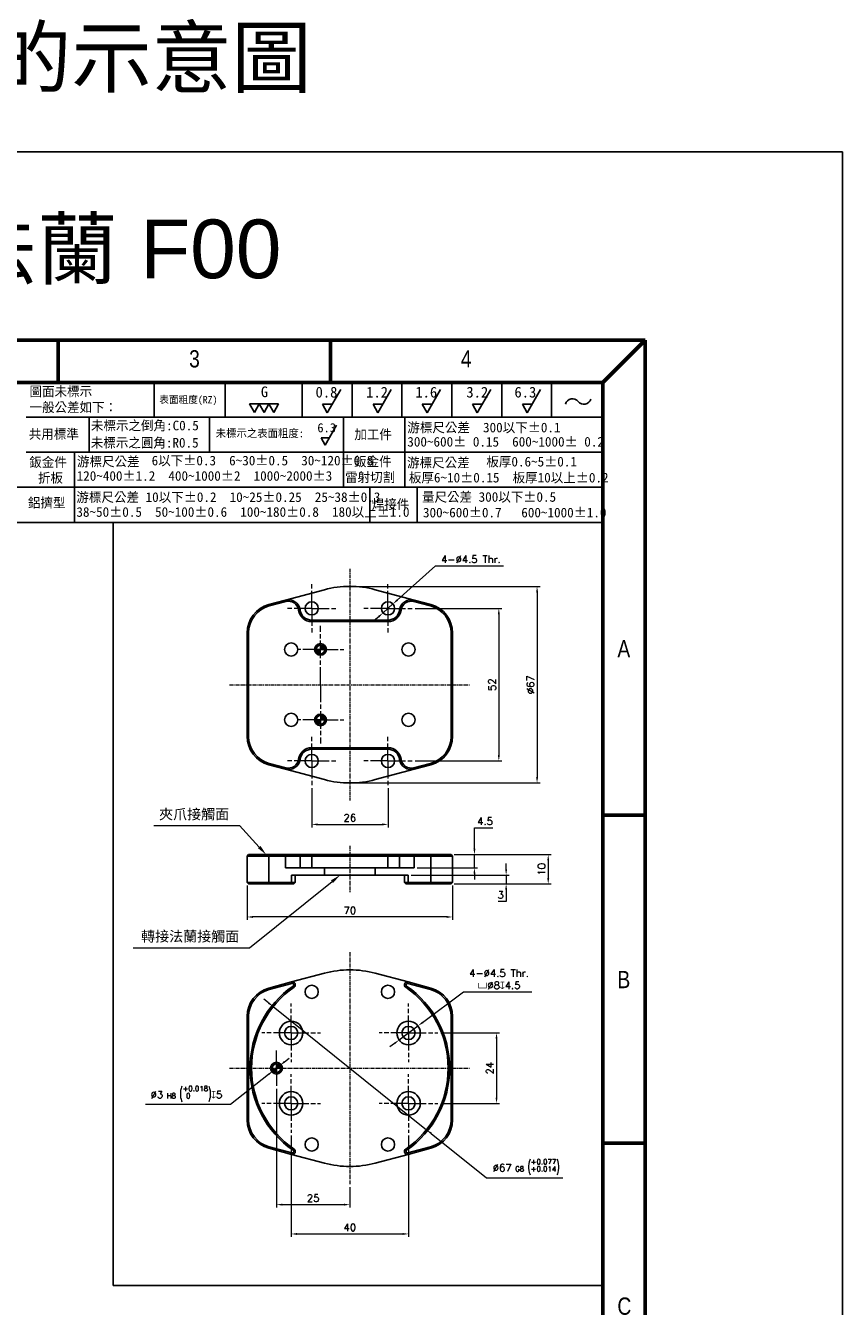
# Model space of a CAD drawing. Header units: inches. Extents: x 0 to 5655, y -2263 to 1330.
# Tile 200 of 231: x 4275 to 4553, y 120 to 556. Entities that reach past the tile are written whole.
import ezdxf
from ezdxf.enums import TextEntityAlignment as Align

# ---------------------------------------------------------------- set-up
doc = ezdxf.new("R2010")
doc.units = ezdxf.units.IN
doc.header["$MEASUREMENT"] = 0
for name, pattern in [('AM_ISO08W050x2', [9, 6, -0.75, 1.5, -0.75]), ('CENTER', [2, 1.25, -0.25, 0.25, -0.25]), ('SLD-實線', [0])]:
    doc.linetypes.add(name, pattern=pattern)
for name, color, linetype, lineweight in [('AM_5', 3, 'Continuous', 15), ('AM_7', 4, 'CENTER', 15), ('可見 (ISO)', 7, 'Continuous', 25), ('窄部可見 (ISO)', 7, 'Continuous', 25)]:
    doc.layers.add(name, color=color, linetype=linetype, lineweight=lineweight)
doc.layers.add('BORDER', color=7, linetype='Continuous')
doc.layers.add('圖框', color=7, linetype='SLD-實線')
doc.styles.add('SEACAD_arial_ttf', font='arial.ttf', dxfattribs={"height": 0.2})
doc.styles.get("Standard").update_dxf_attribs({"font": 'arial.ttf'})
doc.styles.add('尺寸標註', font='romans.shx', dxfattribs={"bigfont": 'CHINESET.SHX'})
doc.styles.add('標題欄', font='txt')
doc.dimstyles.new('複本 CNS2-1$0', dxfattribs={"dimtxt": 2.5, "dimasz": 2, "dimexe": 1, "dimexo": 1, "dimgap": 1, "dimtad": 1, "dimtoh": 1, "dimdsep": 46, "dimtxsty": '尺寸標註', "dimcen": 0, "dimclrd": 2, "dimclre": 2, "dimclrt": 3, "dimadec": 0, "dimazin": 2, "dimtp": 0.1, "dimtm": 0.1, "dimtfac": 0.71, "dimtmove": 0, "dimatfit": 0, "dimfxl": 0, "dimlwd": 13, "dimlwe": 13, "dimarcsym": 0})
doc.dimstyles.new('複本 CNS2-1$3', dxfattribs={"dimtxt": 2.5, "dimasz": 2, "dimexe": 1, "dimexo": 1, "dimgap": 1, "dimtad": 1, "dimtoh": 1, "dimdsep": 46, "dimtxsty": '尺寸標註', "dimcen": 0, "dimclrd": 2, "dimclre": 2, "dimclrt": 3, "dimadec": 0, "dimazin": 2, "dimtp": 0.1, "dimtm": 0.1, "dimtfac": 0.71, "dimtmove": 0, "dimatfit": 0, "dimfxl": 0, "dimlwd": 13, "dimlwe": 13, "dimarcsym": 0})

# ---------------------------------------------------------------- blocks, each defined once
blk = doc.blocks.new('A4橫')
at = {"layer": 'BORDER', "color": 123, "linetype": 'Continuous', "lineweight": 60, "ltscale": 25.4}
for p, q in [((4924.32, 1453.75), (4731.53, 1453.75)), ((4824.32, 1453.75), (4824.32, 1446.54)), ((4870.72, 1453.75), (4870.72, 1446.54)), ((4924.32, 1453.75), (4917.11, 1446.54)), ((4924.32, 1170.89), (4924.32, 1453.75)), ((4917.11, 1446.54), (4731.53, 1446.54)), ((4917.11, 1446.54), (4917.11, 1170.89)), ((4924.32, 1372.83), (4917.11, 1372.83)), ((4924.32, 1316.96), (4917.11, 1316.96))]:
    blk.add_line(p, q, dxfattribs=at)
at = {"layer": 'BORDER', "color": 60, "linetype": 'Continuous', "ltscale": 25.4}
for p, q in [((4840.67, 1446.54), (4840.67, 1440.65)), ((4852.8, 1446.54), (4852.8, 1440.65)), ((4865.9, 1446.54), (4865.9, 1440.65)), ((4865.9, 1446.54), (4865.9, 1440.65)), ((4874.4, 1446.54), (4874.4, 1440.65)), ((4882.9, 1446.54), (4882.9, 1440.65)), ((4891.4, 1446.54), (4891.4, 1440.65)), ((4899.9, 1446.54), (4899.9, 1440.65)), ((4908.4, 1446.54), (4908.4, 1440.65)), ((4917.11, 1440.65), (4818.86, 1440.65)), ((4829.59, 1440.65), (4829.59, 1434.67)), ((4850.09, 1440.65), (4850.09, 1434.67)), ((4872.93, 1440.65), (4872.93, 1434.67)), ((4883.39, 1440.65), (4883.39, 1434.67)), ((4917.11, 1434.67), (4818.86, 1434.67)), ((4827.11, 1434.69), (4827.11, 1422.7)), ((4872.93, 1434.67), (4872.93, 1428.69)), ((4883.39, 1434.67), (4883.39, 1428.69)), ((4917.11, 1428.69), (4731.53, 1428.69)), ((4877.44, 1428.69), (4877.44, 1422.7)), ((4885.49, 1428.69), (4885.49, 1422.7)), ((4917.11, 1422.7), (4731.53, 1422.7))]:
    blk.add_line(p, q, dxfattribs=at)
at = {"layer": 'BORDER', "color": 2, "linetype": 'Continuous', "ltscale": 25.4}
for p, q in [((4872.47, 1445.36), (4870.18, 1441.39)), ((4881.09, 1445.36), (4878.8, 1441.39)), ((4889.47, 1445.36), (4887.18, 1441.39)), ((4898.02, 1445.36), (4895.73, 1441.39)), ((4906.52, 1445.36), (4904.23, 1441.39)), ((4857.76, 1441.45), (4856.93, 1442.88)), ((4856.93, 1442.88), (4858.58, 1442.88)), ((4858.58, 1442.88), (4857.76, 1441.45)), ((4859.4, 1441.45), (4858.58, 1442.88)), ((4858.58, 1442.88), (4860.23, 1442.88)), ((4860.23, 1442.88), (4859.4, 1441.45)), ((4861.05, 1441.45), (4860.23, 1442.88)), ((4860.23, 1442.88), (4861.88, 1442.88)), ((4861.88, 1442.88), (4861.05, 1441.45)), ((4870.18, 1441.39), (4869.35, 1442.82)), ((4869.35, 1442.82), (4871, 1442.82)), ((4878.8, 1441.39), (4877.97, 1442.82)), ((4877.97, 1442.82), (4879.62, 1442.82)), ((4887.18, 1441.39), (4886.35, 1442.82)), ((4886.35, 1442.82), (4888, 1442.82)), ((4895.73, 1441.39), (4894.9, 1442.82)), ((4894.9, 1442.82), (4896.55, 1442.82)), ((4904.23, 1441.39), (4903.41, 1442.82)), ((4903.41, 1442.82), (4905.06, 1442.82)), ((4871.77, 1439.25), (4869.82, 1435.87)), ((4869.82, 1435.87), (4869.12, 1437.09)), ((4869.12, 1437.09), (4870.52, 1437.09))]:
    blk.add_line(p, q, dxfattribs=at)
for centre, start, end in [((4911.95, 1442.49), 39.8056, 162.5792), ((4913.89, 1444.1), 219.8056, 342.5792)]:
    blk.add_arc(centre, 1.26, start, end, dxfattribs=at)
at = {"layer": 'BORDER', "color": 60, "linetype": 'Continuous', "ltscale": 25.4, "style": 'SEACAD_arial_ttf', "width": 0.8}
for s, p in [('3', (4846.64, 1452.04)), ('4', (4892.93, 1452.04)), ('A', (4919.6, 1402.64)), ('B', (4919.6, 1346.29)), ('C', (4919.6, 1290.65))]:
    blk.add_text(s, height=2.94, dxfattribs=at).set_placement(p, align=Align.TOP_LEFT)
at = {"layer": '圖框', "style": '標題欄'}
for s, height, p in [('圖面未標示', 1.641, (4819.45, 1445.85)), ('G', 1.82, (4858.86, 1445.86)), ('0.8', 1.824, (4868.18, 1445.8)), ('1.2', 1.824, (4876.8, 1445.8)), ('1.6', 1.824, (4885.18, 1445.8)), ('3.2', 1.824, (4893.87, 1445.8)), ('6.3', 1.824, (4902.06, 1445.8)), ('一般公差如下：', 1.641, (4819.45, 1443.14)), ('表面粗度(RZ)', 1.221, (4841.55, 1444.22)), ('未標示之倒角:C0.5', 1.6413, (4829.91, 1440.03)), ('共用標準', 1.641, (4819.33, 1438.58)), ('未標示之表面粗度:', 1.36, (4851.17, 1438.57)), ('6.3', 1.553, (4868.49, 1439.61)), ('加工件', 1.641, (4874.79, 1438.51)), ('游標尺公差  300以下%%P0.1', 1.6413, (4883.81, 1439.69)), ('未標示之圓角:R0.5', 1.6413, (4829.88, 1437.1)), ('300~600%%P 0.15  600~1000%%P 0.2', 1.6413, (4883.81, 1437.26)), ('鈑金件', 1.641, (4819.41, 1433.79)), ('游標尺公差', 1.641, (4827.54, 1433.9)), ('6以下%%P0.3  6~30%%P0.5  30~120%%P0.8', 1.6413, (4840.26, 1434.06)), ('鈑金件', 1.641, (4874.74, 1433.9)), ('游標尺公差', 1.641, (4883.77, 1433.71)), ('板厚0.6~5%%P0.1', 1.6413, (4897.28, 1433.87)), ('120~400%%P1.2  400~1000%%P2  1000~2000%%P3', 1.6413, (4827.48, 1431.44)), ('雷射切割', 1.641, (4873.21, 1431.22)), ('板厚6~10%%P0.15  板厚10以上%%P0.2', 1.6413, (4884.08, 1431.15)), ('折板', 1.641, (4820.88, 1431.11)), ('鋁擠型', 1.641, (4819.18, 1426.88)), ('游標尺公差 10以下%%P0.2  10~25%%P0.25  25~38%%P0.3', 1.6413, (4827.44, 1427.83)), ('量尺公差 300以下%%P0.5  ', 1.6413, (4886.31, 1427.86)), ('38~50%%P0.5  50~100%%P0.6  100~180%%P0.8  180以上%%P1.0', 1.6413, (4827.44, 1425.3)), ('焊接件', 1.641, (4877.74, 1426.61)), ('300~600%%P0.7   600~1000%%P1.0', 1.6413, (4886.48, 1425.2))]:
    blk.add_text(s, height=height, dxfattribs=at).set_placement(p, align=Align.TOP_LEFT)
blk = doc.blocks.new('*D682')
at = {"layer": 'AM_5', "color": 2, "lineweight": 13}
for p, q in [((4360.28, 193.96), (4360.28, 153.46)), ((4385.28, 160.46), (4385.28, 153.46)), ((4362.28, 154.46), (4383.28, 154.46))]:
    blk.add_line(p, q, dxfattribs=at)
at = {"layer": 'AM_5', "color": 2}
for points in [[(4362.28, 154.79), (4362.28, 154.12), (4360.28, 154.46)], [(4383.28, 154.79), (4383.28, 154.12), (4385.28, 154.46)]]:
    blk.add_solid(points, dxfattribs=at)
at = {"layer": 'Defpoints', "color": 0}
for p in [(4360.28, 194.96), (4385.28, 161.46), (4385.28, 154.46)]:
    blk.add_point(p, dxfattribs=at)
at = {"layer": 'AM_5', "color": 3, "insert": (4372.78, 156.71), "char_height": 2.5, "attachment_point": 5, "style": '尺寸標註'}
blk.add_mtext('25', dxfattribs=at)
blk = doc.blocks.new('*D687')
at = {"layer": 'AM_5', "color": 2, "lineweight": 13}
for p, q in [((4416.28, 212.96), (4436.25, 212.96)), ((4435.25, 210.96), (4435.25, 190.96)), ((4416.28, 188.96), (4436.25, 188.96))]:
    blk.add_line(p, q, dxfattribs=at)
at = {"layer": 'AM_5', "color": 2}
for points in [[(4434.92, 210.96), (4435.59, 210.96), (4435.25, 212.96)], [(4434.92, 190.96), (4435.59, 190.96), (4435.25, 188.96)]]:
    blk.add_solid(points, dxfattribs=at)
at = {"layer": 'Defpoints', "color": 0}
for p in [(4415.28, 212.96), (4415.28, 188.96), (4435.25, 188.96)]:
    blk.add_point(p, dxfattribs=at)
at = {"layer": 'AM_5', "color": 3, "insert": (4433, 200.96), "char_height": 2.5, "attachment_point": 5, "rotation": 90, "style": '尺寸標註'}
blk.add_mtext('24', dxfattribs=at)
blk = doc.blocks.new('*D683')
at = {"layer": 'AM_5', "color": 2, "lineweight": 13}
for p, q in [((4365.28, 177.96), (4365.28, 143.47)), ((4405.28, 177.96), (4405.28, 143.47)), ((4367.28, 144.47), (4403.28, 144.47))]:
    blk.add_line(p, q, dxfattribs=at)
at = {"layer": 'AM_5', "color": 2}
for points in [[(4367.28, 144.8), (4367.28, 144.13), (4365.28, 144.47)], [(4403.28, 144.8), (4403.28, 144.13), (4405.28, 144.47)]]:
    blk.add_solid(points, dxfattribs=at)
at = {"layer": 'Defpoints', "color": 0}
for p in [(4365.28, 178.96), (4405.28, 178.96), (4405.28, 144.47)]:
    blk.add_point(p, dxfattribs=at)
at = {"layer": 'AM_5', "color": 3, "insert": (4385.28, 146.72), "char_height": 2.5, "attachment_point": 5, "style": '尺寸標註'}
blk.add_mtext('40', dxfattribs=at)
blk = doc.blocks.new('*D684')
at = {"layer": 'AM_5', "color": 2, "lineweight": 13}
for p, q in [((4350.28, 263.22), (4350.28, 251.47)), ((4420.28, 263.22), (4420.28, 251.47)), ((4418.28, 252.47), (4352.28, 252.47))]:
    blk.add_line(p, q, dxfattribs=at)
at = {"layer": 'AM_5', "color": 2}
for points in [[(4352.28, 252.81), (4352.28, 252.14), (4350.28, 252.47)], [(4418.28, 252.81), (4418.28, 252.14), (4420.28, 252.47)]]:
    blk.add_solid(points, dxfattribs=at)
at = {"layer": 'Defpoints', "color": 0}
for p in [(4350.28, 264.22), (4420.28, 264.22), (4350.28, 252.47)]:
    blk.add_point(p, dxfattribs=at)
at = {"layer": 'AM_5', "color": 3, "insert": (4385.28, 254.72), "char_height": 2.5, "attachment_point": 5, "style": '尺寸標註'}
blk.add_mtext('70', dxfattribs=at)
blk = doc.blocks.new('*D685')
at = {"layer": 'AM_5', "color": 2, "lineweight": 13}
for p, q in [((4438.53, 268.72), (4438.53, 270.72)), ((4406.13, 266.72), (4439.53, 266.72)), ((4438.53, 266.72), (4438.53, 263.72)), ((4420.78, 263.72), (4439.53, 263.72)), ((4438.53, 257.71), (4435.86, 257.71)), ((4438.53, 261.72), (4438.53, 257.71))]:
    blk.add_line(p, q, dxfattribs=at)
at = {"layer": 'AM_5', "color": 2}
for points in [[(4438.19, 268.72), (4438.86, 268.72), (4438.53, 266.72)], [(4438.19, 261.72), (4438.86, 261.72), (4438.53, 263.72)]]:
    blk.add_solid(points, dxfattribs=at)
at = {"layer": 'Defpoints', "color": 0}
for p in [(4405.13, 266.72), (4419.78, 263.72), (4438.53, 263.72)]:
    blk.add_point(p, dxfattribs=at)
at = {"layer": 'AM_5', "color": 3, "insert": (4436.69, 259.96), "char_height": 2.5, "attachment_point": 5, "style": '尺寸標註'}
blk.add_mtext('3', dxfattribs=at)
blk = doc.blocks.new('*D688')
at = {"layer": 'AM_5', "color": 2, "lineweight": 13}
for p, q in [((4427.73, 275.72), (4427.73, 282.85)), ((4427.73, 282.85), (4433.97, 282.85)), ((4420.78, 273.72), (4428.73, 273.72)), ((4427.73, 269.22), (4427.73, 273.72)), ((4408.24, 269.22), (4428.73, 269.22)), ((4427.73, 267.22), (4427.73, 265.22))]:
    blk.add_line(p, q, dxfattribs=at)
at = {"layer": 'AM_5', "color": 2}
for points in [[(4427.4, 275.72), (4428.06, 275.72), (4427.73, 273.72)], [(4427.4, 267.22), (4428.06, 267.22), (4427.73, 269.22)]]:
    blk.add_solid(points, dxfattribs=at)
at = {"layer": 'Defpoints', "color": 0}
for p in [(4419.78, 273.72), (4407.24, 269.22), (4427.73, 269.22)]:
    blk.add_point(p, dxfattribs=at)
at = {"layer": 'AM_5', "color": 3, "insert": (4431.35, 285.1), "char_height": 2.5, "attachment_point": 5, "style": '尺寸標註'}
blk.add_mtext('4.5', dxfattribs=at)
blk = doc.blocks.new('*D689')
at = {"layer": 'AM_5', "color": 2, "lineweight": 13}
for p, q in [((4420.78, 273.72), (4453.87, 273.72)), ((4452.87, 271.72), (4452.87, 265.72)), ((4420.78, 263.72), (4453.87, 263.72))]:
    blk.add_line(p, q, dxfattribs=at)
at = {"layer": 'AM_5', "color": 2}
for points in [[(4452.53, 271.72), (4453.2, 271.72), (4452.87, 273.72)], [(4452.53, 265.72), (4453.2, 265.72), (4452.87, 263.72)]]:
    blk.add_solid(points, dxfattribs=at)
at = {"layer": 'Defpoints', "color": 0}
for p in [(4419.78, 273.72), (4419.78, 263.72), (4452.87, 263.72)]:
    blk.add_point(p, dxfattribs=at)
at = {"layer": 'AM_5', "color": 3, "insert": (4450.62, 268.72), "char_height": 2.5, "attachment_point": 5, "rotation": 90, "style": '尺寸標註'}
blk.add_mtext('10', dxfattribs=at)
blk = doc.blocks.new('*D690')
at = {"layer": 'AM_5', "color": 2, "lineweight": 13}
for p, q in [((4407.53, 357.62), (4437.04, 357.62)), ((4436.04, 355.62), (4436.04, 307.62)), ((4407.53, 305.62), (4437.04, 305.62))]:
    blk.add_line(p, q, dxfattribs=at)
at = {"layer": 'AM_5', "color": 2}
for points in [[(4435.7, 355.62), (4436.37, 355.62), (4436.04, 357.62)], [(4435.7, 307.62), (4436.37, 307.62), (4436.04, 305.62)]]:
    blk.add_solid(points, dxfattribs=at)
at = {"layer": 'Defpoints', "color": 0}
for p in [(4406.53, 357.62), (4406.53, 305.62), (4436.04, 305.62)]:
    blk.add_point(p, dxfattribs=at)
at = {"layer": 'AM_5', "color": 3, "insert": (4433.79, 331.62), "char_height": 2.5, "attachment_point": 5, "rotation": 90, "style": '尺寸標註'}
blk.add_mtext('52', dxfattribs=at)
blk = doc.blocks.new('*D691')
at = {"layer": 'AM_5', "color": 2, "lineweight": 13}
for p, q in [((4386.28, 365.12), (4450.07, 365.12)), ((4449.07, 363.12), (4449.07, 300.12)), ((4386.28, 298.12), (4450.07, 298.12))]:
    blk.add_line(p, q, dxfattribs=at)
at = {"layer": 'AM_5', "color": 2}
for points in [[(4448.74, 363.12), (4449.41, 363.12), (4449.07, 365.12)], [(4448.74, 300.12), (4449.41, 300.12), (4449.07, 298.12)]]:
    blk.add_solid(points, dxfattribs=at)
at = {"layer": 'Defpoints', "color": 0}
for p in [(4385.28, 365.12), (4385.28, 298.12), (4449.07, 298.12)]:
    blk.add_point(p, dxfattribs=at)
at = {"layer": 'AM_5', "color": 3, "insert": (4446.82, 331.62), "char_height": 2.5, "attachment_point": 5, "rotation": 90, "style": '尺寸標註'}
blk.add_mtext('%%C67', dxfattribs=at)
blk = doc.blocks.new('*D686')
at = {"layer": 'AM_5', "color": 2, "lineweight": 13}
for p, q in [((4401.44, 360.46), (4414.42, 372.09)), ((4414.42, 372.09), (4437.68, 372.09)), ((4396.6, 356.12), (4399.95, 359.12)), ((4395.11, 354.79), (4393.62, 353.45))]:
    blk.add_line(p, q, dxfattribs=at)
at = {"layer": 'AM_5', "color": 2}
for points in [[(4401.22, 360.71), (4401.67, 360.21), (4399.95, 359.12)], [(4394.89, 355.03), (4395.34, 354.54), (4396.6, 356.12)]]:
    blk.add_solid(points, dxfattribs=at)
at = {"layer": 'Defpoints', "color": 0}
for p in [(4399.95, 359.12), (4396.6, 356.12)]:
    blk.add_point(p, dxfattribs=at)
at = {"layer": 'AM_5', "color": 3, "insert": (4426.55, 374.34), "char_height": 2.5, "attachment_point": 5, "style": '尺寸標註'}
blk.add_mtext('4-∅4.5 Thr.', dxfattribs=at)
blk = doc.blocks.new('*D692')
at = {"layer": 'AM_5', "color": 2, "lineweight": 13}
for p, q in [((4372.28, 296.37), (4372.28, 283.01)), ((4398.28, 296.37), (4398.28, 283.01)), ((4374.28, 284.01), (4396.28, 284.01))]:
    blk.add_line(p, q, dxfattribs=at)
at = {"layer": 'AM_5', "color": 2}
for points in [[(4374.28, 284.34), (4374.28, 283.67), (4372.28, 284.01)], [(4396.28, 284.34), (4396.28, 283.67), (4398.28, 284.01)]]:
    blk.add_solid(points, dxfattribs=at)
at = {"layer": 'Defpoints', "color": 0}
for p in [(4372.28, 297.37), (4398.28, 297.37), (4398.28, 284.01)]:
    blk.add_point(p, dxfattribs=at)
at = {"layer": 'AM_5', "color": 3, "insert": (4385.28, 286.26), "char_height": 2.5, "attachment_point": 5, "style": '尺寸標註'}
blk.add_mtext('26', dxfattribs=at)
blk = doc.blocks.new('*S642')
at = {"layer": 'AM_5', "color": 7}
for p, q in [((10269.07, 396.44), (10298.19, 396.44)), ((10298.19, 396.44), (10304.95, 389.13))]:
    blk.add_line(p, q, dxfattribs=at)
at = {"layer": 'AM_5', "color": 7, "linetype": 'Continuous'}
blk.add_trace([(10304.53, 388.73), (10305.38, 389.53), (10307.33, 386.56)], dxfattribs=at)
at = {"layer": 'AM_5', "color": 2, "insert": (10294.69, 398.19), "char_height": 3.5, "attachment_point": 9}
blk.add_mtext('{\\fPMingLiU|b0|i0|c136|p18;夾爪接觸面}', dxfattribs=at)
blk = doc.blocks.new('*S643')
at = {"layer": 'AM_5', "color": 7}
for p, q in [((10301.62, 353.82), (10329.76, 376.37)), ((10262, 353.82), (10301.62, 353.82))]:
    blk.add_line(p, q, dxfattribs=at)
at = {"layer": 'AM_5', "color": 7, "linetype": 'Continuous'}
blk.add_trace([(10330.12, 375.92), (10329.39, 376.83), (10332.49, 378.56)], dxfattribs=at)
at = {"layer": 'AM_5', "color": 2, "insert": (10298.12, 355.57), "char_height": 3.5, "attachment_point": 9}
blk.add_mtext('{\\fPMingLiU|b0|i0|c136|p18;轉接法蘭接觸面}', dxfattribs=at)
blk = doc.blocks.new('SW_DOWELSYMBOL_1')
at = {"linetype": 'Continuous', "lineweight": 18}
h = blk.add_hatch(color=0, dxfattribs=at)
edge = h.paths.add_edge_path(flags=0)
edge.add_arc((0, 0), 1.5, 180, 270)
edge.add_line((0, -1.5), (0, 0))
edge.add_line((0, 0), (-1.5, 0))
h = blk.add_hatch(color=0, dxfattribs=at)
edge = h.paths.add_edge_path(flags=0)
edge.add_arc((0, 0), 1.5, 0, 90)
edge.add_line((0, 1.5), (0, 0))
edge.add_line((0, 0), (1.5, 0))
at = {"color": 0, "linetype": 'Continuous', "lineweight": 18}
blk.add_circle((0, 0), 1.5, dxfattribs=at)
blk = doc.blocks.new('*D693')
at = {"layer": 'AM_5', "color": 2, "lineweight": 13}
for p, q in [((4410.09, 216.55), (4423.98, 226.93)), ((4423.98, 226.93), (4447.24, 226.93)), ((4402.07, 210.56), (4408.48, 215.35)), ((4400.47, 209.36), (4398.87, 208.17))]:
    blk.add_line(p, q, dxfattribs=at)
at = {"layer": 'AM_5', "color": 2}
for points in [[(4409.89, 216.81), (4410.28, 216.28), (4408.48, 215.35)], [(4400.27, 209.63), (4400.67, 209.1), (4402.07, 210.56)]]:
    blk.add_solid(points, dxfattribs=at)
at = {"layer": 'Defpoints', "color": 0}
for p in [(4408.48, 215.35), (4402.07, 210.56)]:
    blk.add_point(p, dxfattribs=at)
at = {"layer": 'AM_5', "color": 3, "insert": (4436.11, 231.26), "char_height": 2.5, "attachment_point": 5, "style": '尺寸標註'}
blk.add_mtext('4-∅4.5 Thr.\\P{\\Famgdt|c136;v}∅8{\\Famgdt|c136;x}4.5', dxfattribs=at)
blk = doc.blocks.new('*D694')
at = {"layer": 'AM_5', "color": 2, "lineweight": 13}
for p, q in [((4361.45, 201.89), (4359.1, 200.02)), ((4363.02, 203.13), (4364.59, 204.37)), ((4357.53, 198.78), (4344.58, 188.52)), ((4344.58, 188.52), (4315.63, 188.52))]:
    blk.add_line(p, q, dxfattribs=at)
at = {"layer": 'AM_5', "color": 2}
for points in [[(4362.82, 203.39), (4363.23, 202.87), (4361.45, 201.89)], [(4357.33, 199.04), (4357.74, 198.52), (4359.1, 200.02)]]:
    blk.add_solid(points, dxfattribs=at)
at = {"layer": 'Defpoints', "color": 0}
for p in [(4361.45, 201.89), (4359.1, 200.02)]:
    blk.add_point(p, dxfattribs=at)
at = {"layer": 'AM_5', "color": 3, "insert": (4329.61, 192.19), "char_height": 2.5, "attachment_point": 5, "style": '尺寸標註'}
blk.add_mtext('∅3{}{\\H0.7x;\\C3; H8 {\\H2x;\\W0.5;(}\\S+0.018^  0;{\\H2x;\\W0.5;)}}{{}}{\\Famgdt|c136;x}5', dxfattribs=at)
blk = doc.blocks.new('*D695')
at = {"layer": 'AM_5', "color": 2, "lineweight": 13}
for p, q in [((4357.59, 223.18), (4356.03, 224.43)), ((4359.15, 221.92), (4411.4, 179.99)), ((4412.96, 178.74), (4431.82, 163.6)), ((4431.82, 163.6), (4457.82, 163.6))]:
    blk.add_line(p, q, dxfattribs=at)
at = {"layer": 'AM_5', "color": 2}
for points in [[(4357.8, 223.44), (4357.38, 222.92), (4359.15, 221.92)], [(4413.17, 179), (4412.76, 178.48), (4411.4, 179.99)]]:
    blk.add_solid(points, dxfattribs=at)
at = {"layer": 'Defpoints', "color": 0}
for p in [(4359.15, 221.92), (4411.4, 179.99)]:
    blk.add_point(p, dxfattribs=at)
at = {"layer": 'AM_5', "color": 3, "insert": (4445.32, 167.27), "char_height": 2.5, "attachment_point": 5, "style": '尺寸標註'}
blk.add_mtext('∅67{}{\\H0.7x;\\C3; G8 {\\H2x;\\W0.5;(}\\S+0.077^ +0.014;{\\H2x;\\W0.5;)}}', dxfattribs=at)

msp = doc.modelspace()

# ---------------------------------------------------------------- linework, layer by layer
at = {"color": 7}
for p, q in [((4304.664, 386.916), (4304.664, 126.916)), ((4304.664, 126.916), (4471.463, 126.916))]:
    msp.add_line(p, q, dxfattribs=at)
at = {"color": 4}
msp.add_lwpolyline([(4033.092, 513.153), (4553.092, 513.153), (4553.092, -2262.847), (4033.092, -2262.847)], close=True, dxfattribs=at)
at = {"layer": 'AM_7'}
for p, q in [((4385.278, 371.123), (4385.278, 292.123)), ((4344.278, 331.623), (4426.278, 331.623)), ((4385.278, 276.716), (4385.278, 260.716)), ((4385.278, 240.455), (4385.278, 161.455)), ((4344.278, 200.955), (4426.278, 200.955))]:
    msp.add_line(p, q, dxfattribs=at)
at = {"layer": 'AM_7', "linetype": 'AM_ISO08W050x2'}
for p, q in [((4372.278, 357.623), (4372.278, 365.873)), ((4398.278, 357.623), (4398.278, 365.873)), ((4372.278, 357.623), (4364.028, 357.623)), ((4372.278, 357.623), (4380.528, 357.623)), ((4372.278, 357.623), (4372.278, 349.373)), ((4398.278, 357.623), (4390.028, 357.623)), ((4398.278, 357.623), (4406.528, 357.623)), ((4398.278, 357.623), (4398.278, 349.373)), ((4375.278, 331.623), (4375.278, 351.623)), ((4375.278, 343.623), (4367.278, 343.623)), ((4375.278, 343.623), (4383.278, 343.623)), ((4375.278, 331.623), (4375.278, 311.623)), ((4375.278, 319.623), (4367.278, 319.623)), ((4375.278, 319.623), (4383.278, 319.623)), ((4372.278, 305.623), (4372.278, 313.873)), ((4398.278, 305.623), (4398.278, 313.873)), ((4372.278, 305.623), (4364.028, 305.623)), ((4372.278, 305.623), (4380.528, 305.623)), ((4372.278, 305.623), (4372.278, 297.373)), ((4398.278, 305.623), (4390.028, 305.623)), ((4398.278, 305.623), (4406.528, 305.623)), ((4398.278, 305.623), (4398.278, 297.373)), ((4365.278, 212.955), (4365.278, 222.955)), ((4405.278, 212.955), (4405.278, 222.955)), ((4365.278, 212.955), (4355.278, 212.955)), ((4365.278, 212.955), (4375.278, 212.955)), ((4365.278, 212.955), (4365.278, 202.955)), ((4405.278, 212.955), (4395.278, 212.955)), ((4405.278, 212.955), (4415.278, 212.955)), ((4405.278, 212.955), (4405.278, 202.955)), ((4360.278, 200.955), (4360.278, 206.955)), ((4360.278, 200.955), (4360.278, 194.955)), ((4365.278, 188.955), (4365.278, 198.955)), ((4405.278, 188.955), (4405.278, 198.955)), ((4365.278, 188.955), (4355.278, 188.955)), ((4365.278, 188.955), (4375.278, 188.955)), ((4365.278, 188.955), (4365.278, 178.955)), ((4405.278, 188.955), (4395.278, 188.955)), ((4405.278, 188.955), (4415.278, 188.955)), ((4405.278, 188.955), (4405.278, 178.955))]:
    msp.add_line(p, q, dxfattribs=at)
at = {"layer": '可見 (ISO)'}
for p, q in [((4376.608, 363.982), (4363.315, 360.42)), ((4407.242, 360.42), (4393.949, 363.982)), ((4363.315, 360.42), (4357.69, 358.913)), ((4357.82, 358.43), (4363.444, 359.937)), ((4407.113, 359.937), (4412.737, 358.43)), ((4412.867, 358.913), (4407.242, 360.42)), ((4398.278, 353.623), (4372.278, 353.623)), ((4350.278, 349.253), (4350.278, 313.993)), ((4350.778, 313.993), (4350.778, 349.253)), ((4372.278, 353.123), (4398.278, 353.123)), ((4419.778, 349.253), (4419.778, 313.993)), ((4420.278, 313.993), (4420.278, 349.253)), ((4398.278, 310.123), (4372.278, 310.123)), ((4372.278, 309.623), (4398.278, 309.623)), ((4357.69, 304.333), (4363.315, 302.826)), ((4363.444, 303.309), (4357.82, 304.816)), ((4376.608, 299.264), (4363.315, 302.826)), ((4407.242, 302.826), (4393.949, 299.264)), ((4412.737, 304.816), (4407.113, 303.309)), ((4407.242, 302.826), (4412.867, 304.333)), ((4350.278, 273.216), (4350.778, 273.716)), ((4357.69, 273.216), (4350.278, 273.216)), ((4350.278, 273.216), (4350.278, 264.216)), ((4350.778, 273.716), (4357.82, 273.716)), ((4357.69, 273.216), (4363.315, 273.216)), ((4363.444, 273.716), (4357.82, 273.716)), ((4368.314, 273.216), (4363.315, 273.216)), ((4363.444, 273.716), (4367.819, 273.716)), ((4372.278, 273.716), (4367.819, 273.716)), ((4368.314, 273.216), (4372.278, 273.216)), ((4398.278, 273.716), (4372.278, 273.716)), ((4372.278, 273.216), (4398.278, 273.216)), ((4402.738, 273.716), (4398.278, 273.716)), ((4398.278, 273.216), (4402.243, 273.216)), ((4407.242, 273.216), (4402.243, 273.216)), ((4402.738, 273.716), (4407.113, 273.716)), ((4412.737, 273.716), (4407.113, 273.716)), ((4407.242, 273.216), (4412.867, 273.216)), ((4412.737, 273.716), (4419.778, 273.716)), ((4420.278, 273.216), (4412.867, 273.216)), ((4420.278, 273.216), (4419.778, 273.716)), ((4420.278, 264.216), (4420.278, 273.216)), ((4376.608, 269.216), (4363.315, 269.216)), ((4376.608, 266.716), (4365.427, 266.716)), ((4366.685, 264.216), (4366.685, 266.716)), ((4376.608, 269.216), (4393.949, 269.216)), ((4376.608, 266.716), (4393.949, 266.716)), ((4407.242, 269.216), (4393.949, 269.216)), ((4405.13, 266.716), (4393.949, 266.716)), ((4403.871, 266.716), (4403.871, 264.216)), ((4350.278, 264.216), (4357.69, 264.216)), ((4350.278, 264.216), (4350.778, 263.716)), ((4357.82, 263.716), (4350.778, 263.716)), ((4365.427, 264.216), (4357.69, 264.216)), ((4357.82, 263.716), (4365.556, 263.716)), ((4365.427, 264.216), (4366.685, 264.216)), ((4366.185, 263.716), (4365.556, 263.716)), ((4366.185, 263.716), (4366.685, 264.216)), ((4403.871, 264.216), (4405.13, 264.216)), ((4404.371, 263.716), (4403.871, 264.216)), ((4405.001, 263.716), (4404.371, 263.716)), ((4405.001, 263.716), (4412.737, 263.716)), ((4412.867, 264.216), (4405.13, 264.216)), ((4419.778, 263.716), (4412.737, 263.716)), ((4412.867, 264.216), (4420.278, 264.216)), ((4420.278, 264.216), (4419.778, 263.716)), ((4376.608, 233.314), (4365.427, 230.318)), ((4405.13, 230.318), (4393.949, 233.314)), ((4365.427, 230.318), (4357.69, 228.245)), ((4357.82, 227.762), (4365.556, 229.835)), ((4405.001, 229.835), (4412.737, 227.762)), ((4412.867, 228.245), (4405.13, 230.318)), ((4350.278, 218.586), (4350.278, 183.325)), ((4350.778, 183.325), (4350.778, 218.586)), ((4419.778, 218.586), (4419.778, 183.325)), ((4420.278, 183.325), (4420.278, 218.586)), ((4357.69, 173.666), (4365.427, 171.593)), ((4365.556, 172.076), (4357.82, 174.149)), ((4365.427, 171.593), (4376.608, 168.597)), ((4393.949, 168.597), (4405.13, 171.593)), ((4412.737, 174.149), (4405.001, 172.076)), ((4405.13, 171.593), (4412.867, 173.666))]:
    msp.add_line(p, q, dxfattribs=at)
for centre, radius in [((4372.278, 357.623), 2.25), ((4398.278, 357.623), 2.25), ((4365.278, 343.623), 2.25), ((4375.278, 343.623), 2), ((4375.278, 343.623), 1.5), ((4405.278, 343.623), 2.25), ((4365.278, 319.623), 2.25), ((4375.278, 319.623), 2), ((4375.278, 319.623), 1.5), ((4405.278, 319.623), 2.25), ((4372.278, 305.623), 2.25), ((4398.278, 305.623), 2.25), ((4372.278, 226.955), 2.25), ((4398.278, 226.955), 2.25), ((4365.278, 212.955), 4), ((4365.278, 212.955), 2.25), ((4405.278, 212.955), 4), ((4405.278, 212.955), 2.25), ((4360.278, 200.955), 2), ((4360.278, 200.955), 1.5), ((4365.278, 188.955), 4), ((4405.278, 188.955), 4), ((4365.278, 188.955), 2.25), ((4405.278, 188.955), 2.25), ((4372.278, 174.955), 2.25), ((4398.278, 174.955), 2.25)]:
    msp.add_circle(centre, radius, dxfattribs=at)
for centre, radius, start, end in [((4385.278, 331.623), 33.5, 75, 105), ((4360.278, 349.253), 10, 105, 180), ((4360.278, 349.253), 9.5, 105, 180), ((4364.35, 356.556), 4, 7.6656, 105), ((4364.35, 356.556), 3.5, 7.6656, 105), ((4406.207, 356.556), 4, 75, 172.3344), ((4406.207, 356.556), 3.5, 75, 172.3344), ((4410.278, 349.253), 9.5, 0, 75), ((4410.278, 349.253), 10, 0, 75), ((4372.278, 357.623), 4.5, 187.6656, 270), ((4372.278, 357.623), 4, 187.6656, 270), ((4398.278, 357.623), 4, 270, 352.3344), ((4398.278, 357.623), 4.5, 270, 352.3344), ((4360.278, 313.993), 10, 180, 255), ((4360.278, 313.993), 9.5, 180, 255), ((4372.278, 305.623), 4.5, 90, 172.3344), ((4398.278, 305.623), 4.5, 7.6656, 90), ((4410.278, 313.993), 9.5, 285, 0), ((4410.278, 313.993), 10, 285, 0), ((4364.35, 306.69), 4, 255, 352.3344), ((4364.35, 306.69), 3.5, 255, 352.3344), ((4372.278, 305.623), 4, 90, 172.3344), ((4398.278, 305.623), 4, 7.6656, 90), ((4406.207, 306.69), 4, 187.6656, 285), ((4406.207, 306.69), 3.5, 187.6656, 285), ((4385.278, 331.623), 33.5, 255, 285), ((4385.278, 200.955), 33.5, 75, 105), ((4360.278, 218.586), 10, 105, 180), ((4360.278, 218.586), 9.5, 105, 180), ((4385.278, 200.955), 34, 124.60486, 235.39514), ((4385.278, 200.955), 33.5, 124.60486, 235.39514), ((4365.685, 229.352), 1, 304.60486, 105), ((4365.685, 229.352), 0.5, 304.60486, 105), ((4404.871, 229.352), 1, 75, 235.39514), ((4385.278, 200.955), 33.5, 304.60486, 55.39514), ((4404.871, 229.352), 0.5, 75, 235.39514), ((4385.278, 200.955), 34, 304.60486, 55.39514), ((4410.278, 218.586), 9.5, 0, 75), ((4410.278, 218.586), 10, 0, 75), ((4360.278, 183.325), 10, 180, 255), ((4360.278, 183.325), 9.5, 180, 255), ((4410.278, 183.325), 9.5, 285, 0), ((4410.278, 183.325), 10, 285, 0), ((4365.685, 172.559), 1, 255, 55.39514), ((4365.685, 172.559), 0.5, 255, 55.39514), ((4404.871, 172.559), 1, 124.60486, 285), ((4404.871, 172.559), 0.5, 124.60486, 285), ((4385.278, 200.955), 33.5, 255, 285)]:
    msp.add_arc(centre, radius, start, end, dxfattribs=at)
at = {"layer": '窄部可見 (ISO)'}
for p, q in [((4357.69, 358.913), (4357.82, 358.43)), ((4363.315, 360.42), (4363.444, 359.937)), ((4407.242, 360.42), (4407.113, 359.937)), ((4412.867, 358.913), (4412.737, 358.43)), ((4368.314, 357.089), (4367.819, 357.023)), ((4372.278, 353.623), (4372.278, 353.123)), ((4398.278, 353.623), (4398.278, 353.123)), ((4402.243, 357.089), (4402.738, 357.023)), ((4350.278, 349.253), (4350.778, 349.253)), ((4420.278, 349.253), (4419.778, 349.253)), ((4350.278, 313.993), (4350.778, 313.993)), ((4372.278, 309.623), (4372.278, 310.123)), ((4398.278, 309.623), (4398.278, 310.123)), ((4420.278, 313.993), (4419.778, 313.993)), ((4368.314, 306.157), (4367.819, 306.223)), ((4402.243, 306.157), (4402.738, 306.223)), ((4357.69, 304.333), (4357.82, 304.816)), ((4363.315, 302.826), (4363.444, 303.309)), ((4407.113, 303.309), (4407.242, 302.826)), ((4412.867, 304.333), (4412.737, 304.816)), ((4357.69, 273.216), (4357.82, 273.716)), ((4357.69, 264.216), (4357.69, 273.216)), ((4363.315, 273.216), (4363.444, 273.716)), ((4363.315, 273.216), (4363.315, 269.216)), ((4368.314, 273.216), (4367.819, 273.716)), ((4368.314, 269.216), (4368.314, 273.216)), ((4372.278, 273.216), (4372.278, 273.716)), ((4372.278, 273.216), (4372.278, 269.216)), ((4398.278, 273.216), (4398.278, 273.716)), ((4398.278, 273.216), (4398.278, 269.216)), ((4402.243, 273.216), (4402.738, 273.716)), ((4402.243, 273.216), (4402.243, 269.216)), ((4407.113, 273.716), (4407.242, 273.216)), ((4407.242, 269.216), (4407.242, 273.216)), ((4412.867, 273.216), (4412.737, 273.716)), ((4412.867, 273.216), (4412.867, 264.216)), ((4365.427, 266.716), (4365.427, 264.216)), ((4376.608, 269.216), (4376.608, 266.716)), ((4393.949, 269.216), (4393.949, 266.716)), ((4405.13, 264.216), (4405.13, 266.716)), ((4357.69, 264.216), (4357.82, 263.716)), ((4365.427, 264.216), (4365.556, 263.716)), ((4405.13, 264.216), (4405.001, 263.716)), ((4412.867, 264.216), (4412.737, 263.716)), ((4357.69, 228.245), (4357.82, 227.762)), ((4365.427, 230.318), (4365.556, 229.835)), ((4366.253, 228.529), (4365.969, 228.94)), ((4404.587, 228.94), (4404.303, 228.529)), ((4405.13, 230.318), (4405.001, 229.835)), ((4412.867, 228.245), (4412.737, 227.762)), ((4350.278, 218.586), (4350.778, 218.586)), ((4420.278, 218.586), (4419.778, 218.586)), ((4350.278, 183.325), (4350.778, 183.325)), ((4420.278, 183.325), (4419.778, 183.325)), ((4357.69, 173.666), (4357.82, 174.149)), ((4365.427, 171.593), (4365.556, 172.076)), ((4365.969, 172.97), (4366.253, 173.382)), ((4404.303, 173.382), (4404.587, 172.97)), ((4405.13, 171.593), (4405.001, 172.076)), ((4412.867, 173.666), (4412.737, 174.149))]:
    msp.add_line(p, q, dxfattribs=at)

# ---------------------------------------------------------------- block references
at = {"xscale": 2, "yscale": 2, "zscale": 2}
msp.add_blockref('A4橫', (-5362.766, -2458.488), dxfattribs=at)
at = {"color": 7, "linetype": 'Continuous', "lineweight": 0}
for p in [(4375.278, 343.623), (4375.278, 319.623), (4360.278, 200.955)]:
    msp.add_blockref('SW_DOWELSYMBOL_1', p, dxfattribs=at)
at = {"layer": 'AM_5', "color": 7}
for name, p in [('*S642', (-5950.543, -112.846)), ('*S643', (-5950.543, -111.846))]:
    msp.add_blockref(name, p, dxfattribs=at)

# ---------------------------------------------------------------- texts
at = {"color": 4, "insert": (4043.092, 533.153), "char_height": 20, "attachment_point": 7}
msp.add_mtext_dynamic_manual_height_columns('{\\fPMingLiU|b0|i0|c136|p18;2024.12.25 附法蘭的示意圖}', width=644.11922, gutter_width=12.5, heights=[0], dxfattribs=at)
at = {"color": 7, "insert": (4293.092, 479.01), "char_height": 20, "attachment_point": 5}
msp.add_mtext_dynamic_manual_height_columns('{\\fPMingLiU|b0|i0|c136|p18;附法蘭} F00', width=143.29647, gutter_width=12.5, heights=[0], dxfattribs=at)

# ---------------------------------------------------------------- dimensions: what is measured, and where the dimension line sits
at = {"layer": 'AM_5'}
for p1, p2, text, picture, middle in [((4396.603, 356.121), (4399.954, 359.125), '4-<> Thr.', '*D686', (4426.548, 372.086)), ((4402.074, 210.562), (4408.483, 215.349), '4-%%C4.5 Thr.^J{\\Famgdt|c136;v}<>{\\Famgdt|c136;x}4.5', '*D693', (4436.114, 226.927))]:
    dim = msp.add_diameter_dim_2p(p1=p1, p2=p2, text=text, dimstyle='複本 CNS2-1$3', dxfattribs=at)
    dim.commit()
    dim.dimension.update_dxf_attribs({"geometry": picture, "text_midpoint": middle, "dimtype": 163})
dim = msp.add_linear_dim(base=(4449.073, 298.123), p1=(4385.278, 365.123), p2=(4385.278, 298.123), angle=90, text='%%C<>', dimstyle='複本 CNS2-1$0', dxfattribs=at)
dim.commit()
dim.dimension.update_dxf_attribs({"geometry": '*D691', "text_midpoint": (4446.823, 331.623)})
for base, p1, p2, picture, middle in [((4436.038, 305.623), (4406.528, 357.623), (4406.528, 305.623), '*D690', (4433.788, 331.623)), ((4435.255, 188.955), (4415.278, 212.955), (4415.278, 188.955), '*D687', (4433.005, 200.955))]:
    dim = msp.add_linear_dim(base=base, p1=p1, p2=p2, angle=90, dimstyle='複本 CNS2-1$0', dxfattribs=at)
    dim.commit()
    dim.dimension.update_dxf_attribs({"geometry": picture, "text_midpoint": middle})
for base, p1, p2, picture, middle in [((4398.278, 284.006), (4372.278, 297.373), (4398.278, 297.373), '*D692', (4385.278, 286.256)), ((4350.278, 252.474), (4420.278, 264.216), (4350.278, 264.216), '*D684', (4385.278, 254.724)), ((4405.278, 144.465), (4365.278, 178.955), (4405.278, 178.955), '*D683', (4385.278, 146.715))]:
    dim = msp.add_linear_dim(base=base, p1=p1, p2=p2, dimstyle='複本 CNS2-1$0', dxfattribs=at)
    dim.commit()
    dim.dimension.update_dxf_attribs({"geometry": picture, "text_midpoint": middle})
for base, p1, p2, picture, middle in [((4427.731, 269.216), (4419.778, 273.716), (4407.242, 269.216), '*D688', (4431.35, 282.852)), ((4438.525, 263.716), (4405.13, 266.716), (4419.778, 263.716), '*D685', (4436.692, 257.708)), ((4452.867, 263.716), (4419.778, 273.716), (4419.778, 263.716), '*D689', (4452.867, 268.716))]:
    dim = msp.add_linear_dim(base=base, p1=p1, p2=p2, angle=90, dimstyle='複本 CNS2-1$0', dxfattribs=at)
    dim.commit()
    dim.dimension.update_dxf_attribs({"geometry": picture, "text_midpoint": middle, "dimtype": 160})
for p1, p2, text, picture, middle in [((4359.152, 221.924), (4411.404, 179.987), '<>{}{\\H0.7x;\\C3; G8 {\\H2x;\\W0.5;(}\\S+0.077^ +0.014;{\\H2x;\\W0.5;)}}', '*D695', (4445.32, 163.602)), ((4361.454, 201.887), (4359.103, 200.024), '<>{}{\\H0.7x;\\C3; H8 {\\H2x;\\W0.5;(}\\S+0.018^  0;{\\H2x;\\W0.5;)}}{{}}{\\Famgdt|c136;x}5', '*D694', (4329.608, 188.525))]:
    dim = msp.add_diameter_dim_2p(p1=p1, p2=p2, text=text, dimstyle='複本 CNS2-1$3', override={"dimtdec": 3}, dxfattribs=at)
    dim.commit()
    dim.dimension.update_dxf_attribs({"geometry": picture, "text_midpoint": middle, "dimtype": 163})
dim = msp.add_linear_dim(base=(4385.278, 154.455), p1=(4360.278, 194.955), p2=(4385.278, 161.455), dimstyle='複本 CNS2-1$0', dxfattribs=at)
dim.commit()
dim.dimension.update_dxf_attribs({"geometry": '*D682', "text_midpoint": (4372.778, 154.455), "dimtype": 160})

doc.saveas('drawing.dxf')
